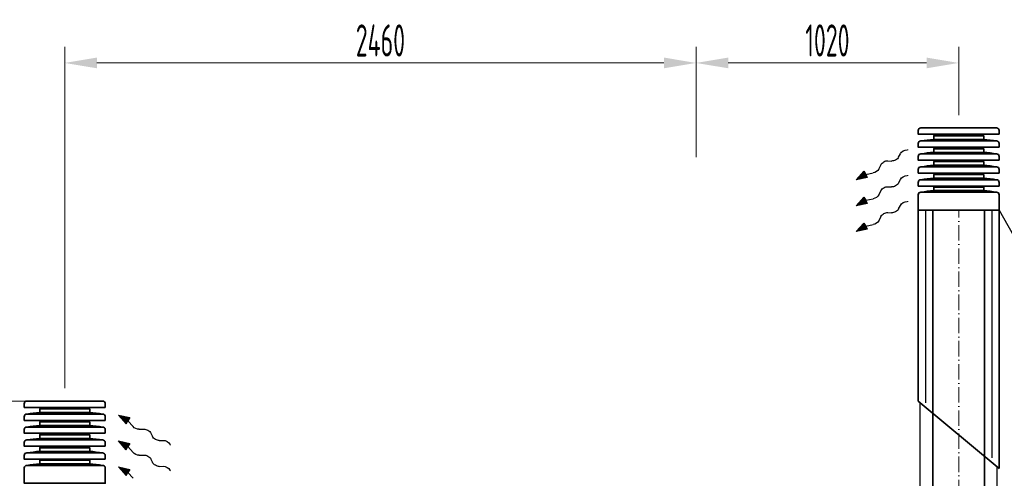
# Model space of a CAD drawing. Header units: millimetres. Extents: x 8221 to 89444, y -105166 to -5578.
# Tile 71 of 118: x 10692 to 14523, y -26039 to -24253. Entities that reach past the tile are written whole.
import ezdxf

# ---------------------------------------------------------------- set-up
doc = ezdxf.new("R2010")
doc.units = ezdxf.units.MM
doc.linetypes.add('ACAD_ISO10W100', pattern=[18, 12, -3, 0, -3])
doc.linetypes.add('phl_thick', pattern=[0])
for name, color, linetype, lineweight in [('UT_KOTY - DIMENZE', 7, 'Continuous', 5), ('VZT_0D EHA (VÝFUK)', 14, 'Continuous', 35), ('VZT_13 EHA (VÝFUK) - OBRYS', 14, 'Continuous', 35), ('VZT_14 EHA (VÝFUK) - OSA', 14, 'ACAD_ISO10W100', 5), ('VZT_30 DISTRIBUČNÍ PRVKY - OBRYS', 1, 'Continuous', 35), ('VZT_50 POPIS - OBECNE', 7, 'Continuous', 13), ('VZT_60_KOTY - DIMENZE', 7, 'Continuous', 5)]:
    doc.layers.add(name, color=color, linetype=linetype, lineweight=lineweight)
doc.layers.add('VZT_IZOLACE - TEPELNÁ', color=6, linetype='IZOLACE TEPELNA')
doc.styles.add('ISOCP 2.5', font='isocp.shx', dxfattribs={"width": 0.6, "height": 2.5})
doc.styles.get("Standard").update_dxf_attribs({"font": 'arial.ttf'})
doc.linetypes.add('IZOLACE', pattern='A,0.00254,-2.54,[134,ltypeshp.shx,S=2.54,R=0,X=-2.54,Y=0],-5.08,[134,ltypeshp.shx,S=2.54,R=180,X=2.54,Y=0],-2.54', length=10.16254)
doc.linetypes.add('IZOLACE TEPELNA', pattern='A,12.7,-1.5,["T",Standard,S=2.54,R=0,X=0,Y=-1.27],-3', length=17.2)

msp = doc.modelspace()

# ---------------------------------------------------------------- linework, layer by layer
at = {"layer": 'UT_KOTY - DIMENZE'}
for p, q in [((10867.7, -25688.4), (10867.7, -24359)), ((13324.1, -24788.8), (13324.1, -24359)), ((13324.1, -24788.8), (13324.1, -24359)), ((14345.8, -24624.8), (14345.8, -24359)), ((13199.1, -24421.5), (10992.7, -24421.5)), ((14220.8, -24421.5), (13449.1, -24421.5)), ((10965.2, -25738.4), (10074.6, -25738.4))]:
    msp.add_line(p, q, dxfattribs=at)
for points in [[(10992.7, -24400.6), (10992.7, -24442.3), (10867.7, -24421.5)], [(13199.1, -24400.6), (13199.1, -24442.3), (13324.1, -24421.5)], [(13449.1, -24400.6), (13449.1, -24442.3), (13324.1, -24421.5)], [(14220.8, -24400.6), (14220.8, -24442.3), (14345.8, -24421.5)]]:
    msp.add_solid(points, dxfattribs=at)
at = {"layer": 'VZT_0D EHA (VÝFUK)'}
for p, q in [((14188.3, -24994.8), (14188.3, -25738.8)), ((14503.3, -24994.8), (14503.3, -26000.5)), ((14188.3, -25738.8), (14503.3, -26000.5))]:
    msp.add_line(p, q, dxfattribs=at)
at = {"layer": 'VZT_13 EHA (VÝFUK) - OBRYS'}
for points in [[(14245.8, -24994.8), (14245.8, -27546.2)], [(14445.8, -24994.8), (14445.8, -27546.2)]]:
    msp.add_lwpolyline(points, dxfattribs=at)
at = {"layer": 'VZT_14 EHA (VÝFUK) - OSA', "ltscale": 5}
msp.add_lwpolyline([(14345.8, -27546.2), (14345.8, -24994.8)], dxfattribs=at)
at = {"layer": 'VZT_30 DISTRIBUČNÍ PRVKY - OBRYS', "linetype": 'phl_thick'}
for points in [[(14503.4, -24699.3), (14503.4, -24685, 0.414214), (14493.3, -24674.8), (14198.3, -24674.8, 0.414214), (14188.2, -24685), (14188.2, -24699.3)], [(14503.4, -24749.7), (14503.4, -24735.4, 0.414214), (14493.3, -24725.2), (14198.3, -24725.2, 0.414214), (14188.2, -24735.4), (14188.2, -24749.7)], [(14503.4, -24800.1), (14503.4, -24785.8, 0.414214), (14493.3, -24775.6), (14198.3, -24775.6, 0.414214), (14188.2, -24785.8), (14188.2, -24800.1)], [(14503.4, -24850.5), (14503.4, -24836.2, 0.414214), (14493.3, -24826), (14198.3, -24826, 0.414214), (14188.2, -24836.2), (14188.2, -24850.5)], [(14503.4, -24900.9), (14503.4, -24886.6, 0.414214), (14493.3, -24876.4), (14198.3, -24876.4, 0.414214), (14188.2, -24886.6), (14188.2, -24900.9)], [(11025.3, -25762.8), (11025.3, -25748.5, 0.414214), (11015.2, -25738.4), (10720.2, -25738.4, 0.414214), (10710, -25748.5), (10710, -25762.8)], [(11025.3, -25813.2), (11025.3, -25798.9, 0.414214), (11015.2, -25788.8), (10720.2, -25788.8, 0.414214), (10710, -25798.9), (10710, -25813.2)], [(11025.3, -25863.6), (11025.3, -25849.3, 0.414214), (11015.2, -25839.2), (10720.2, -25839.2, 0.414214), (10710, -25849.3), (10710, -25863.6)], [(11025.3, -25914), (11025.3, -25899.7, 0.414214), (11015.2, -25889.6), (10720.2, -25889.6, 0.414214), (10710, -25899.7), (10710, -25914)], [(11025.3, -25964.4), (11025.3, -25950.1, 0.414214), (11015.2, -25940), (10720.2, -25940, 0.414214), (10710, -25950.1), (10710, -25964.4)]]:
    msp.add_lwpolyline(points, format="xyb", close=True, dxfattribs=at)
for points in [[(14443.1, -24719.2), (14443.1, -24705.1), (14248.6, -24705.1), (14248.6, -24719.2)], [(14443.1, -24769.6), (14443.1, -24755.5), (14248.6, -24755.5), (14248.6, -24769.6)], [(14443.1, -24820), (14443.1, -24805.9), (14248.6, -24805.9), (14248.6, -24820)], [(14443.1, -24870.4), (14443.1, -24856.3), (14248.6, -24856.3), (14248.6, -24870.4)], [(14248.7, -24918.8), (14248.7, -24904.7), (14443, -24904.7), (14443, -24918.8)], [(10964.9, -25782.8), (10964.9, -25768.7), (10770.4, -25768.7), (10770.4, -25782.8)], [(10964.9, -25833.2), (10964.9, -25819.1), (10770.4, -25819.1), (10770.4, -25833.2)], [(10964.9, -25883.6), (10964.9, -25869.5), (10770.4, -25869.5), (10770.4, -25883.6)], [(10964.9, -25934), (10964.9, -25919.9), (10770.4, -25919.9), (10770.4, -25934)], [(10770.5, -25982.4), (10770.5, -25968.3), (10964.8, -25968.3), (10964.8, -25982.4)]]:
    msp.add_lwpolyline(points, close=True, dxfattribs=at)
for points in [[(14503.3, -24935), (14503.3, -24994.8), (14188.3, -24994.8), (14188.3, -24935, -0.414214), (14198.4, -24924.8), (14493.2, -24924.8, -0.414214), (14503.3, -24935)], [(11025.2, -25998.5), (11025.2, -26058.4), (10710.2, -26058.4), (10710.2, -25998.5, -0.414214), (10720.3, -25988.4), (11015, -25988.4, -0.414214), (11025.2, -25998.5)]]:
    msp.add_lwpolyline(points, format="xyb", dxfattribs=at)
for centre, start, end in [((14302.5, -25381.7), 94.6512, 99.003), ((14389.2, -25381.7), 80.997, 85.3488), ((14302.5, -25432.1), 94.6512, 99.003), ((14389.2, -25432.1), 80.997, 85.3488), ((14302.5, -25482.5), 94.6512, 99.003), ((14389.2, -25482.5), 80.997, 85.3488), ((14302.5, -25532.9), 94.6512, 99.003), ((14389.2, -25532.9), 80.997, 85.3488), ((14302.6, -25581.3), 94.6512, 99.003), ((14389.1, -25581.3), 80.997, 85.3488), ((10824.3, -26445.3), 94.6512, 99.003), ((10911, -26445.3), 80.997, 85.3488), ((10824.3, -26495.7), 94.6512, 99.003), ((10911, -26495.7), 80.997, 85.3488), ((10824.3, -26546.1), 94.6512, 99.003), ((10911, -26546.1), 80.997, 85.3488), ((10824.3, -26596.5), 94.6512, 99.003), ((10911, -26596.5), 80.997, 85.3488), ((10824.4, -26644.9), 94.6512, 99.003), ((10910.9, -26644.9), 80.997, 85.3488)]:
    msp.add_arc(centre, 664.7, start, end, dxfattribs=at)
at = {"layer": 'VZT_50 POPIS - OBECNE', "color": 0, "lineweight": -2}
for p, q in [((14112, -24788.3), (14119.1, -24774.8)), ((14034.5, -24834.9), (14043.6, -24817.6)), ((14070.6, -24802.5), (14084.9, -24803.4)), ((13946.4, -24876.5), (13977.1, -24843.3)), ((13977.1, -24843.3), (13983.9, -24855.5)), ((13983.9, -24855.5), (14013.6, -24849.6)), ((13990.8, -24867.6), (13983.9, -24855.5)), ((13990.8, -24867.6), (13946.4, -24876.5)), ((14112, -24889.1), (14119.1, -24875.5)), ((14034.5, -24935.7), (14043.6, -24918.4)), ((14070.6, -24903.3), (14084.9, -24904.2)), ((13946.4, -24977.3), (13977.1, -24944.1)), ((13990.8, -24968.4), (13946.4, -24977.3)), ((13977.1, -24944.1), (13983.9, -24956.3)), ((13983.9, -24956.3), (14013.6, -24950.4)), ((13990.8, -24968.4), (13983.9, -24956.3)), ((14112, -24989.9), (14119.1, -24976.4)), ((14070.6, -25004.1), (14084.9, -25005)), ((13946.4, -25078.1), (13977.1, -25044.9)), ((13977.1, -25044.9), (13983.9, -25057.1)), ((13983.9, -25057.1), (14013.6, -25051.2)), ((14034.5, -25036.5), (14043.6, -25019.2)), ((13990.8, -25069.2), (13946.4, -25078.1)), ((13990.8, -25069.2), (13983.9, -25057.1)), ((11076.6, -25792.6), (11120.7, -25802.7)), ((11106.4, -25826.6), (11076.6, -25792.6)), ((11106.4, -25826.6), (11113.5, -25814.6)), ((11120.7, -25802.7), (11113.5, -25814.6)), ((11113.5, -25814.6), (11133.4, -25837.4)), ((11156.6, -25848.1), (11176.1, -25847.4)), ((11076.6, -25893.4), (11120.7, -25903.4)), ((11106.4, -25927.4), (11076.6, -25893.4)), ((11202.7, -25863.2), (11209.1, -25876.1)), ((11235.7, -25891.9), (11251, -25891.3)), ((11106.4, -25927.4), (11113.5, -25915.4)), ((11120.7, -25903.4), (11113.5, -25915.4)), ((11113.5, -25915.4), (11133.4, -25938.2)), ((11156.6, -25948.9), (11176.1, -25948.2)), ((11202.7, -25964), (11209.1, -25976.9)), ((11076.6, -25994.2), (11120.7, -26004.3)), ((11106.4, -26028.2), (11076.6, -25994.2)), ((11120.7, -26004.3), (11113.5, -26016.2)), ((11235.7, -25992.7), (11251, -25992.1)), ((11106.4, -26028.2), (11113.5, -26016.2)), ((11113.5, -26016.2), (11133.4, -26039))]:
    msp.add_line(p, q, dxfattribs=at)
at = {"layer": 'VZT_50 POPIS - OBECNE'}
for p, q in [((14145.2, -24759.6), (14148.7, -24759.6)), ((14145.2, -24860.4), (14148.7, -24860.4)), ((14145.2, -24961.2), (14148.7, -24961.2)), ((11277.2, -25906.3), (11278.9, -25909.5)), ((11277.2, -26007.1), (11278.9, -26010.3))]:
    msp.add_line(p, q, dxfattribs=at)
at = {"layer": 'VZT_50 POPIS - OBECNE', "color": 0, "lineweight": -2, "extrusion": (0, 0, -1)}
for centre, major_axis, start_param, end_param in [((14137.2, -24775.3), (-18.8, -10.5), 0.766537, 2.320574), ((14061.6, -24818.2), (-18.8, -10.5), 0.766537, 2.375056), ((14093.9, -24787.7), (-18.8, -10.5), 3.908129, 5.516649), ((14016.4, -24834.3), (-18.8, -10.5), 3.908129, 5.191299), ((14137.2, -24876.1), (-18.8, -10.5), 0.766537, 2.320574), ((14093.9, -24888.5), (-18.8, -10.5), 3.908129, 5.516649), ((14016.4, -24935.1), (-18.8, -10.5), 3.908129, 5.191299), ((14061.6, -24919), (-18.8, -10.5), 0.766537, 2.375056), ((14137.2, -24976.9), (-18.8, -10.5), 0.766537, 2.320574), ((14061.6, -25019.8), (-18.8, -10.5), 0.766537, 2.375056), ((14093.9, -24989.3), (-18.8, -10.5), 3.908129, 5.516649), ((14016.4, -25035.9), (-18.8, -10.5), 3.908129, 5.191299), ((11148.1, -25832.2), (-18.5, 11), 3.908129, 5.191299), ((11184.6, -25863.3), (-18.5, 11), 0.766537, 2.375056), ((11227.1, -25876), (-18.5, 11), 3.908129, 5.516649), ((11259.5, -25907.3), (-18.5, 11), 0.766537, 2.320574), ((11148.1, -25933), (-18.5, 11), 3.908129, 5.191299), ((11184.6, -25964.1), (-18.5, 11), 0.766537, 2.375056), ((11227.1, -25976.8), (-18.5, 11), 3.908129, 5.516649), ((11259.5, -26008.1), (-18.5, 11), 0.766537, 2.320574)]:
    msp.add_ellipse(centre, major_axis=major_axis, ratio=0.625, start_param=start_param, end_param=end_param, dxfattribs=at)
at = {"layer": 'VZT_50 POPIS - OBECNE', "color": 0, "lineweight": -2}
for points in [[(13990.8, -24867.6), (13977.1, -24843.3), (13946.4, -24876.5)], [(13990.8, -24968.4), (13977.1, -24944.1), (13946.4, -24977.3)], [(13990.8, -25069.2), (13977.1, -25044.9), (13946.4, -25078.1)], [(11106.4, -25826.6), (11120.7, -25802.7), (11076.6, -25792.6)], [(11106.4, -25927.4), (11120.7, -25903.4), (11076.6, -25893.4)], [(11106.4, -26028.2), (11120.7, -26004.3), (11076.6, -25994.2)]]:
    msp.add_solid(points, dxfattribs=at)
at = {"layer": 'VZT_60_KOTY - DIMENZE', "linetype": 'ByBlock', "lineweight": -2}
msp.add_lwpolyline([(14503.3, -24994.8), (14665.9, -25281.4)], dxfattribs=at)
at = {"layer": 'VZT_IZOLACE - TEPELNÁ', "linetype": 'IZOLACE', "ltscale": 0.04}
for p, q in [((14217.3, -24994.8), (14217.3, -25745.1)), ((14475, -24994.8), (14475, -25959.1))]:
    msp.add_line(p, q, dxfattribs=at)
at = {"layer": 'VZT_IZOLACE - TEPELNÁ', "ltscale": 0.5}
for p, q in [((14195.8, -27496.2), (14195.8, -25745.1)), ((14495.8, -27646.2), (14495.8, -25994.3))]:
    msp.add_line(p, q, dxfattribs=at)

# ---------------------------------------------------------------- texts
at = {"layer": 'UT_KOTY - DIMENZE', "char_height": 125, "attachment_point": 5, "style": 'ISOCP 2.5'}
for s, insert in [('2460', (12095.9, -24334)), ('1020', (13835, -24334))]:
    msp.add_mtext(s, dxfattribs=dict(at, insert=insert))

doc.saveas('drawing.dxf')
